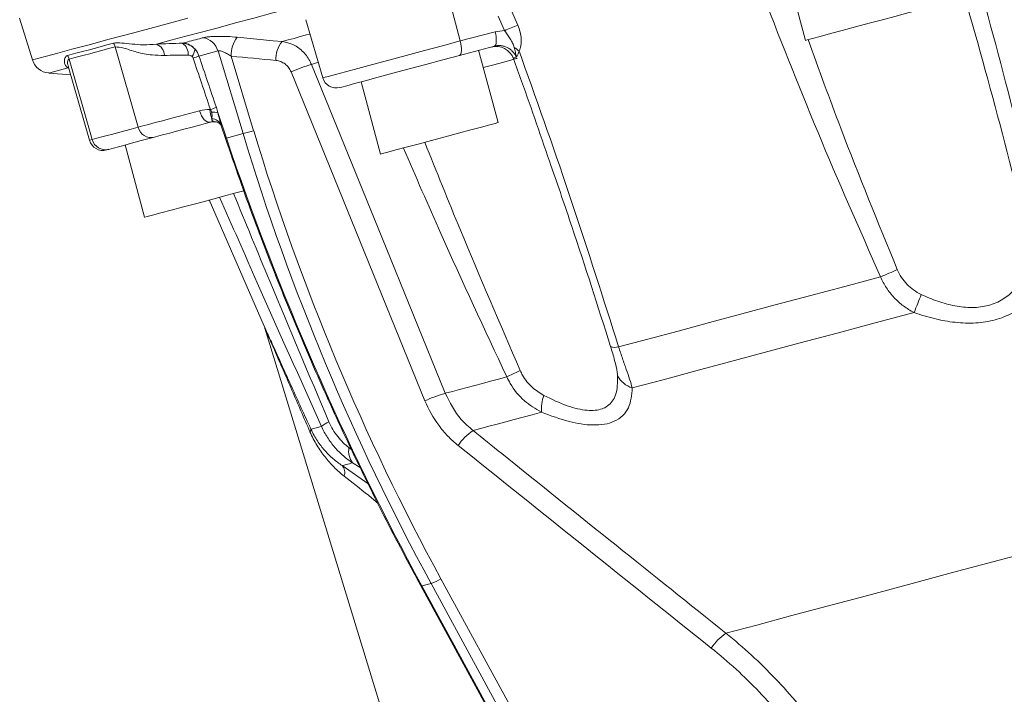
# Model space of a CAD drawing. Header units: millimetres. Extents: x -27 to 453, y -273 to 657.
# Tile 2 of 18: x 120 to 225, y -59 to 13. Entities that reach past the tile are written whole.
import ezdxf

# ---------------------------------------------------------------- set-up
doc = ezdxf.new("R2010")
doc.units = ezdxf.units.MM

msp = doc.modelspace()

# ---------------------------------------------------------------- linework, layer by layer
at = {"color": 7, "linetype": 'Continuous', "lineweight": 15}
for p, q in [((201.97, 18.43), (204.04, 10.7)), ((166.04, 14.98), (167.18, 10.64)), ((172.67, 13.87), (173.34, 12.32)), ((120.15, 13.07), (121.51, 8.62)), ((150.72, 12.91), (152.5, 6.7)), ((171.9, 11.74), (171.24, 13.28)), ((167.18, 10.64), (170.91, 11.63)), ((170.91, 11.63), (171.9, 11.74)), ((130.34, 10.01), (132.8, 1.42)), ((137.54, 10.4), (137.67, 10.44)), ((141.33, 9.58), (139.29, 9.03)), ((144, 0.74), (141.33, 9.58)), ((170.83, 10.09), (167.1, 9.09)), ((171.22, 1.91), (169.15, 9.64)), ((125.42, 8.69), (127.88, 0.11)), ((142.73, 9.01), (145.13, 1.05)), ((125.39, 7.77), (125.33, 7.77)), ((125.44, 7.75), (125.33, 7.77)), ((125.34, 7.93), (127.6, 0.03)), ((123.25, 7.21), (125.6, 7.01)), ((163.42, -27.81), (149.13, 7.34)), ((156.6, 6.27), (158.67, -1.45)), ((140.47, 3.31), (140.51, 3.31)), ((141.3, 2.98), (142.22, 0.26)), ((141.65, 1.65), (141.67, 1.57)), ((141.67, 1.57), (142.13, 0.23)), ((144, 0.74), (142.22, 0.26)), ((131.42, -0.47), (133.49, -8.2)), ((140.39, -6.35), (146.25, -19.82)), ((133.51, -8.2), (133.49, -8.2)), ((146.32, -20.03), (160.75, -67.23)), ((165.12, -46.82), (261.2, -223.26)), ((162.99, -47.59), (259.07, -224.03)), ((164.07, -47.32), (163.09, -47.58)), ((163.09, -47.58), (259.18, -224.02)), ((260.15, -223.76), (164.07, -47.32))]:
    msp.add_line(p, q, dxfattribs=at)
at = {"color": 8, "linetype": 'Continuous', "lineweight": 15}
for p, q in [((155.31, -32.81), (155.61, -33.03)), ((156.5, -34.92), (155.69, -34.44)), ((154.58, -34.73), (157.33, -36.66))]:
    msp.add_line(p, q, dxfattribs=at)
at = {"color": 7, "linetype": 'Continuous', "lineweight": 15, "flags": 128}
for points in [[(134.77, 10.3), (136.29, 10.71), (137.89, 11.14), (139.58, 11.59), (141.35, 12.06), (143.21, 12.56), (145.16, 13.08), (147.18, 13.63), (149.29, 14.19)], [(216.59, 14.07), (216.57, 14.06), (216.27, 13.98), (215.65, 13.81), (214.74, 13.57), (213.59, 13.26), (212.27, 12.91), (210.84, 12.53), (209.38, 12.14), (207.98, 11.76), (206.7, 11.42)], [(170.91, 11.63), (170.97, 11.35), (171.02, 11.08), (171.04, 10.82), (171.04, 10.59), (171.02, 10.39), (170.97, 10.24), (170.91, 10.14), (170.83, 10.09)], [(143.38, 11.04), (147.21, 10.67), (148.17, 10.58)], [(167.18, 10.64), (167.25, 10.35), (167.29, 10.08), (167.31, 9.82), (167.32, 9.59), (167.29, 9.4), (167.25, 9.24), (167.18, 9.14), (167.1, 9.09)], [(206.7, 11.42), (205.61, 11.12), (204.78, 10.9), (204.24, 10.76), (204.04, 10.7), (204.04, 10.7)], [(125.25, 9.08), (125.75, 9.22), (126.29, 9.36), (126.86, 9.51), (127.45, 9.67), (128.09, 9.84), (128.75, 10.02), (129.45, 10.21), (130.17, 10.4)], [(130.34, 10.01), (129.62, 9.82), (128.92, 9.63), (128.26, 9.45), (127.63, 9.28), (127.03, 9.12), (126.46, 8.97), (125.93, 8.83), (125.42, 8.69)], [(167.1, 9.09), (165.33, 8.61), (163.52, 8.13), (161.72, 7.65), (160, 7.19), (158.43, 6.76), (157.05, 6.39), (155.91, 6.09), (155.07, 5.86), (154.53, 5.72), (154.34, 5.67), (154.33, 5.67)], [(151.29, 8.14), (152.79, 4.44), (158.8, -10.33), (165.59, -27.01)], [(132.8, 1.42), (133.3, 1.56), (133.9, 1.72), (134.6, 1.91), (135.4, 2.12), (136.27, 2.35), (137.23, 2.61), (138.27, 2.89), (139.36, 3.18)], [(139.36, 3.18), (139.45, 2.91), (139.57, 2.65), (139.71, 2.42), (139.86, 2.23), (140.02, 2.09), (140.18, 1.99), (140.34, 1.95), (140.49, 1.96)], [(127.88, 0.11), (128.38, 0.24), (128.92, 0.38), (129.48, 0.53), (130.08, 0.69), (130.71, 0.86), (131.38, 1.04), (132.07, 1.23), (132.8, 1.42)], [(140.49, 1.96), (139.5, 1.69), (138.56, 1.44), (137.69, 1.21), (136.9, 0.99), (136.18, 0.8), (135.54, 0.63), (135, 0.49), (134.54, 0.36)], [(140.86, 2.06), (140.73, 2.02), (140.61, 1.99), (140.49, 1.96)], [(171.22, 1.91), (171.21, 1.91), (170.93, 1.83), (170.33, 1.67), (169.45, 1.43), (168.31, 1.13), (167, 0.78), (165.58, 0.4), (164.12, 0.01), (162.71, -0.37), (161.41, -0.72), (160.31, -1.01), (159.46, -1.24)], [(134.54, 0.36), (133.82, 0.17), (133.13, -0.01), (132.48, -0.19), (131.85, -0.36), (131.26, -0.52), (130.7, -0.67), (130.17, -0.81), (129.68, -0.94)], [(129.68, -0.94), (129.46, -1), (129.43, -1)], [(159.46, -1.24), (158.9, -1.39), (158.67, -1.45), (158.67, -1.45)], [(144.09, -5.36), (143.23, -5.59), (141.93, -5.94), (140.51, -6.32), (139.05, -6.71), (137.63, -7.09), (136.33, -7.44), (135.21, -7.74), (134.34, -7.97), (133.76, -8.13), (133.51, -8.2)], [(184.1, -22.05), (187.22, -21.22), (190.46, -20.35), (193.81, -19.45), (197.26, -18.52), (200.82, -17.57), (204.48, -16.59), (208.23, -15.59), (212.06, -14.56)], [(185.55, -26.44), (188.87, -25.55), (192.33, -24.62), (195.92, -23.66), (199.63, -22.66), (203.47, -21.63), (207.42, -20.57), (211.48, -19.49), (215.64, -18.37)], [(173.59, -24.57), (173.38, -24.67), (173.17, -24.77), (172.97, -24.86), (172.78, -24.95), (172.61, -25.04), (172.44, -25.12), (172.29, -25.19), (172.16, -25.25)], [(165.59, -27.01), (166.35, -26.81), (167.12, -26.6), (167.92, -26.39), (168.73, -26.17), (169.56, -25.95), (170.41, -25.72), (171.28, -25.49), (172.16, -25.25)], [(168.56, -30.99), (169.39, -30.76), (170.25, -30.53), (171.13, -30.3), (172.04, -30.06), (172.96, -29.81), (173.9, -29.56), (174.87, -29.3), (175.85, -29.03)], [(151.25, -30.85), (151.33, -30.83), (151.43, -30.8), (151.55, -30.77), (151.68, -30.74), (151.83, -30.7), (152, -30.65), (152.18, -30.6), (152.38, -30.55)], [(154.58, -34.73), (154.68, -34.71), (154.79, -34.68), (154.91, -34.64), (155.05, -34.61), (155.19, -34.57), (155.35, -34.53), (155.52, -34.48), (155.69, -34.44)], [(195.56, -52.65), (198.84, -51.77), (202.44, -50.8), (206.35, -49.76), (210.55, -48.63), (215.03, -47.43), (219.76, -46.16), (224.74, -44.83), (229.94, -43.44), (235.33, -41.99), (240.91, -40.5), (246.65, -38.96), (252.52, -37.38)]]:
    msp.add_lwpolyline(points, dxfattribs=at)
at = {"color": 8, "linetype": 'Continuous', "lineweight": 15, "flags": 128}
for points in [[(121.51, 8.62), (121.68, 8.67), (122.19, 8.8), (123.03, 9.03), (124.21, 9.34), (125.72, 9.75), (127.56, 10.24), (129.72, 10.82), (132.2, 11.48), (134.99, 12.23), (138.09, 13.06)], [(148.17, 10.58), (148.8, 10.75), (149.45, 10.92), (150.1, 11.1), (150.77, 11.28), (151.16, 11.38)], [(152.5, 6.7), (152.63, 6.74), (153.08, 6.86), (153.86, 7.07), (154.93, 7.35), (156.27, 7.71), (157.83, 8.13), (159.57, 8.6), (161.43, 9.09), (163.36, 9.61), (165.3, 10.13), (167.18, 10.64)], [(173.28, 8.78), (173.17, 8.75), (172.69, 8.62), (171.83, 8.39), (170.63, 8.07), (169.64, 7.81)], [(123.25, 7.21), (123.38, 7.25), (123.77, 7.35), (124.42, 7.53), (125.33, 7.77)], [(151.29, 8.14), (151.85, 8.29), (152.04, 8.34)], [(127.6, 0.03), (127.63, 0.04), (127.88, 0.11)], [(163.09, -47.58), (163.03, -47.6), (163, -47.59), (162.99, -47.59)]]:
    msp.add_lwpolyline(points, dxfattribs=at)
at = {"color": 7, "linetype": 'Continuous', "lineweight": 15}
for centre, radius, start, end in [((179.77, -5.43), 18.88, 109.9133, 114.609), ((139.41, 9.02), 1.99, 16.4297, 81.1799), ((145.81, 9.14), 3.09, 141.9351, 182.2943), ((150.61, 8.68), 3.1, 142.0527, 182.2728), ((128.82, 9.58), 1.59, 15.9242, 31.2408), ((134.24, 9.04), 1.36, 2.0424, 67.1324), ((136.72, 9.21), 1.44, 356.6148, 55.2345), ((137.41, 8.58), 1.87, 38.5019, 82.15), ((136.89, 10.14), 2.03, 325.3011, 348.7688), ((170.99, 8.06), 2, 19.4558, 104.989), ((171.9, 8.04), 2.18, 44.088, 61.3445), ((123.43, 9.21), 2, 197, 265), ((123.95, 8.27), 1.54, 15.9698, 31.8263), ((127.72, 40.62), 33.64, 289.0129, 290.1313), ((155.8, -7.51), 16.28, 106.0741, 114.1811), ((153.95, 7.12), 1.5, 196, 285), ((142.86, 3.29), 2.39, 179.7172, 203.5649), ((127.53, 41.23), 40.08, 288.8949, 289.8734), ((140.82, 0.93), 2.1, 76.7615, 94.9794), ((140.58, 1.17), 1.17, 24.1528, 85.6396), ((134.21, 1.78), 1.46, 194.2355, 283.2105), ((129.05, 0.44), 1.5, 196, 285), ((129.31, 0.5), 1.48, 195.264, 284.2811), ((141.52, 11.98), 11.51, 282.4324, 288.2871), ((198.64, 18.82), 35.98, 291.9066, 295.0083), ((172.82, -0.49), 46.41, 337.3383, 339.8984), ((144.4, -20.59), 2, 16.3481, 24.4398), ((183.76, -20.8), 1.3, 246.2633, 285.1488), ((186.37, -23.86), 2.7, 207.8754, 252.2862), ((170.07, -42.6), 16.22, 106.0434, 114.1945), ((180.52, -28.77), 4.67, 160.8282, 183.1973), ((154.65, -33.2), 3.49, 115.177, 130.5552), ((150.9, -30.87), 0.349, 314.8249, 2.245), ((171.83, -35.85), 5.86, 123.9584, 146.12), ((157.24, -33.21), 1.97, 168.353, 218.4819), ((153.66, -35.5), 1.2, 342.594, 40.1138), ((162.18, -42.03), 5.62, 289.608, 301.5261), ((198.97, -57.58), 6, 124.6345, 146.0792)]:
    msp.add_arc(centre, radius, start, end, dxfattribs=at)
at = {"color": 8, "linetype": 'Continuous', "lineweight": 15}
msp.add_arc((142.41, -0.38), 0.667, 106.9627, 115.4636, dxfattribs=at)
at = {"color": 7, "linetype": 'Continuous', "lineweight": 15}
for centre, major_axis, ratio, start_param, end_param in [((188.88, -161.33), (-84.39, 264.36), 0.021398, 5.378902, 5.405812), ((338.08, 66.29), (-79.65, 237.13), 0.826277, 1.571689, 1.781129), ((375.87, 76.42), (18.24, 250.19), 0.967899, 1.94773, 2.157169), ((376.15, 76.44), (19.12, 249.13), 0.968085, 1.951515, 2.160955)]:
    msp.add_ellipse(centre, major_axis=major_axis, ratio=ratio, start_param=start_param, end_param=end_param, dxfattribs=at)
for points, knots in [([(220.99, 22.29), (222.54, 16.95), (224.02, 11.6), (226.81, 0.86), (228.12, -4.53), (229.31, -9.94)], [0, 0, 0, 0, 0.5, 0.5, 1, 1, 1, 1]), ([(227.78, -10.05), (226.53, -4.82), (225.18, 0.38), (222.36, 10.77), (220.89, 15.96), (219.36, 21.13)], [0, 0, 0, 0, 0.5, 0.5, 1, 1, 1, 1]), ([(212.06, -14.56), (209.8, -9.44), (205.27, 0.82), (201.2, 11.23), (199.16, 16.44)], [0, 0, 0, 0, 0.499684, 1, 1, 1, 1]), ([(172.95, 9.95), (172.93, 10.03), (172.9, 10.11), (172.84, 10.26), (172.81, 10.33), (172.7, 10.56), (172.62, 10.71), (172.35, 11.15), (172.15, 11.45), (171.9, 11.74)], [0, 0, 0, 0, 0.125, 0.125, 0.25, 0.25, 0.5, 0.5, 1, 1, 1, 1]), ([(173.34, 12.32), (173.44, 12.08), (173.52, 11.84), (173.64, 11.34), (173.68, 11.09), (173.71, 10.61), (173.7, 10.38), (173.64, 10.04), (173.62, 9.94), (173.56, 9.74), (173.52, 9.64), (173.47, 9.56)], [0, 0, 0, 0, 0.25, 0.25, 0.5, 0.5, 0.75, 0.75, 0.875, 0.875, 1, 1, 1, 1]), ([(137.67, 10.44), (138.23, 10.58), (138.91, 10.76), (139.6, 10.95), (139.72, 10.99)], [0, 0, 0, 0, 0.817205, 1, 1, 1, 1]), ([(139.72, 10.99), (139.8, 11.01), (139.89, 11.03), (140.1, 11.06), (140.22, 11.08), (140.48, 11.1), (140.63, 11.11), (140.93, 11.13), (141.09, 11.13), (141.43, 11.13), (141.6, 11.13), (141.95, 11.13), (142.13, 11.12), (142.67, 11.1), (143.03, 11.07), (143.38, 11.04)], [0, 0, 0, 0, 0.125, 0.125, 0.25, 0.25, 0.375, 0.375, 0.5, 0.5, 0.625, 0.625, 0.75, 0.75, 1, 1, 1, 1]), ([(148.17, 10.58), (148.59, 10.49), (149.42, 10.31), (150.48, 9.5), (151.05, 8.7), (151.25, 8.21), (151.29, 8.14)], [0, 0, 0, 0, 0.313845, 0.629743, 0.941505, 1, 1, 1, 1]), ([(130.17, 10.4), (130.43, 10.47), (130.73, 10.45), (131.39, 10.39), (131.76, 10.34), (132.53, 10.27), (132.95, 10.24), (133.83, 10.23), (134.29, 10.25), (134.77, 10.3)], [0, 0, 0, 0, 0.25, 0.25, 0.5, 0.5, 0.75, 0.75, 1, 1, 1, 1]), ([(135.61, 9.09), (135.16, 9.1), (134.1, 9.12), (132.63, 9.41), (131.25, 9.93), (130.63, 9.99), (130.34, 10.01)], [0, 0, 0, 0, 0.200175, 0.474426, 0.754145, 1, 1, 1, 1]), ([(137.54, 10.4), (137.8, 10.38), (138.04, 10.32), (138.51, 10.09), (138.71, 9.94), (138.88, 9.75)], [0, 0, 0, 0, 0.5, 0.5, 1, 1, 1, 1]), ([(142.73, 9.01), (142.67, 9.05), (142.48, 9.18), (142.16, 9.36), (141.83, 9.52), (141.62, 9.58), (141.48, 9.6), (141.39, 9.6), (141.34, 9.59), (141.33, 9.58)], [0, 0, 0, 0, 0.126439, 0.396229, 0.622757, 0.763632, 0.818613, 0.941584, 1, 1, 1, 1]), ([(173.17, 8.92), (173.13, 9.03), (173.07, 9.14), (172.94, 9.34), (172.86, 9.43), (172.69, 9.61), (172.6, 9.69), (172.41, 9.83), (172.3, 9.89), (172.09, 9.99), (171.98, 10.04), (171.75, 10.1), (171.64, 10.13), (171.29, 10.16), (171.05, 10.15), (170.83, 10.09)], [0, 0, 0, 0, 0.125, 0.125, 0.25, 0.25, 0.375, 0.375, 0.5, 0.5, 0.625, 0.625, 0.75, 0.75, 1, 1, 1, 1]), ([(172.95, 9.95), (172.99, 9.79), (173.03, 9.62), (173.11, 9.28), (173.15, 9.1), (173.17, 8.92)], [0, 0, 0, 0, 0.5, 0.5, 1, 1, 1, 1]), ([(173.47, 9.56), (173.42, 9.43), (173.35, 9.24), (173.26, 9.07), (173.22, 8.99), (173.19, 8.95), (173.18, 8.93), (173.18, 8.93), (173.18, 8.92), (173.18, 8.92), (173.17, 8.92)], [0, 0, 0, 0, 0.497529, 0.754617, 0.867892, 0.943759, 0.976697, 0.987141, 0.990496, 1, 1, 1, 1]), ([(173.47, 9.56), (173.56, 9.29), (175.5, 3.92), (179.19, -6.6), (182.46, -16.9), (184.1, -22.05)], [0, 0, 0, 0, 0.025036, 0.512275, 1, 1, 1, 1]), ([(125.33, 7.77), (125.21, 7.82), (125.11, 7.9), (124.98, 8.11), (124.94, 8.24), (124.92, 8.51), (124.93, 8.66), (125.01, 8.86), (125.04, 8.92), (125.13, 9.02), (125.18, 9.06), (125.25, 9.08)], [0, 0, 0, 0, 0.25, 0.25, 0.5, 0.5, 0.75, 0.75, 0.875, 0.875, 1, 1, 1, 1]), ([(138.56, 8.99), (138.5, 9.04), (138.43, 9.07), (138.3, 9.12), (138.23, 9.13), (138.16, 9.13)], [0, 0, 0, 0, 0.5, 0.5, 1, 1, 1, 1]), ([(138.68, 8.81), (138.66, 8.85), (138.63, 8.92), (138.58, 8.97), (138.56, 8.99)], [0, 0, 0, 0, 0.5424748, 1, 1, 1, 1]), ([(140.51, 3.31), (140.19, 4.25), (139.58, 6.09), (138.97, 7.93), (138.68, 8.81)], [0, 0, 0, 0, 0.516702, 1, 1, 1, 1]), ([(149.13, 7.34), (149.06, 7.51), (148.97, 7.67), (148.75, 7.95), (148.62, 8.08), (148.34, 8.28), (148.19, 8.37), (147.86, 8.5), (147.69, 8.54), (147.52, 8.55)], [0, 0, 0, 0, 0.25, 0.25, 0.5, 0.5, 0.75, 0.75, 1, 1, 1, 1]), ([(172.86, 8.73), (173.16, 7.93), (174.56, 4.1), (175.87, 0.26), (176.9, -2.79)], [0, 0, 0, 0, 0.207628, 1, 1, 1, 1]), ([(140.67, 2.34), (140.67, 2.42), (140.68, 2.52), (140.69, 2.69), (140.69, 2.75), (140.67, 2.89), (140.66, 2.96), (140.64, 3.02)], [0, 0, 0, 0, 0.5, 0.5, 0.75, 0.75, 1, 1, 1, 1]), ([(141.01, 2.01), (140.94, 2.02), (140.88, 2.03), (140.78, 2.06), (140.75, 2.08), (140.67, 2.17), (140.67, 2.25), (140.67, 2.34)], [0, 0, 0, 0, 0.25, 0.25, 0.5, 0.5, 1, 1, 1, 1]), ([(141.3, 2.98), (141.37, 2.75), (141.42, 2.52), (141.53, 2.07), (141.58, 1.86), (141.65, 1.65)], [0, 0, 0, 0, 0.5, 0.5, 1, 1, 1, 1]), ([(140.43, 1.94), (140.48, 1.96), (140.64, 2), (140.89, 2), (141.06, 1.99)], [0, 0, 0, 0, 0.347075, 1, 1, 1, 1]), ([(141.1, 2), (141.1, 2), (141.09, 2), (141.18, 1.99), (141.36, 1.93), (141.6, 1.73), (141.67, 1.58), (141.67, 1.58), (141.67, 1.58)], [0, 0, 0, 0, 0.0444669, 0.1681284, 0.3553934, 0.7074711, 0.9270793, 1, 1, 1, 1]), ([(142.13, 0.23), (142.63, -1.24), (144.08, -5.49), (146.67, -12.46), (149.97, -20.64), (153.51, -28.71), (157.28, -36.66), (160.48, -42.94), (162.43, -46.55), (162.99, -47.59)], [0, 0, 0, 0, 0.088872, 0.257536, 0.426163, 0.594755, 0.763323, 0.931876, 1, 1, 1, 1]), ([(183.23, -21.99), (181.88, -17.71), (179.84, -11.29), (177.65, -4.89), (176.91, -2.75)], [0, 0, 0, 0, 0.665068, 1, 1, 1, 1]), ([(216.4, -16.44), (216.98, -16.71), (217.56, -16.96), (218.76, -17.38), (219.38, -17.55), (220.3, -17.72), (220.61, -17.77), (221.22, -17.83), (221.53, -17.84), (222.45, -17.84), (223.03, -17.76), (223.86, -17.54), (224.13, -17.45), (224.64, -17.23), (224.88, -17.1), (225.33, -16.83), (225.55, -16.67), (225.94, -16.34), (226.13, -16.16), (226.48, -15.78), (226.64, -15.58), (226.93, -15.18), (227.06, -14.96), (227.42, -14.32), (227.62, -13.86), (227.78, -13.39)], [0, 0, 0, 0, 0.125, 0.125, 0.25, 0.25, 0.3125, 0.3125, 0.375, 0.375, 0.5, 0.5, 0.5625, 0.5625, 0.625, 0.625, 0.6875, 0.6875, 0.75, 0.75, 0.8125, 0.8125, 0.875, 0.875, 1, 1, 1, 1]), ([(215.64, -18.37), (215.24, -18.17), (214.87, -17.94), (214.16, -17.41), (213.82, -17.11), (213.21, -16.47), (212.94, -16.12), (212.45, -15.38), (212.24, -14.98), (212.06, -14.56)], [0, 0, 0, 0, 0.25, 0.25, 0.5, 0.5, 0.75, 0.75, 1, 1, 1, 1]), ([(213.85, -13.78), (213.97, -14.08), (214.12, -14.36), (214.46, -14.88), (214.66, -15.12), (215.09, -15.58), (215.33, -15.78), (215.84, -16.15), (216.11, -16.3), (216.4, -16.44)], [0, 0, 0, 0, 0.25, 0.25, 0.5, 0.5, 0.75, 0.75, 1, 1, 1, 1]), ([(229.65, -14.62), (229.41, -15.13), (229.13, -15.62), (228.62, -16.32), (228.44, -16.54), (228.05, -16.98), (227.84, -17.19), (227.17, -17.78), (226.67, -18.14), (225.84, -18.58), (225.55, -18.72), (224.93, -18.96), (224.61, -19.07), (223.63, -19.33), (222.95, -19.44), (221.87, -19.51), (221.5, -19.51), (220.77, -19.49), (220.4, -19.46), (219.29, -19.35), (218.54, -19.21), (217.08, -18.85), (216.36, -18.63), (215.64, -18.37)], [0, 0, 0, 0, 0.125, 0.125, 0.1875, 0.1875, 0.25, 0.25, 0.375, 0.375, 0.4375, 0.4375, 0.5, 0.5, 0.625, 0.625, 0.6875, 0.6875, 0.75, 0.75, 0.875, 0.875, 1, 1, 1, 1]), ([(146.25, -19.82), (146.24, -19.81), (146.24, -19.8), (146.25, -19.83), (146.33, -19.99), (146.67, -20.74), (147.33, -22.2), (148.22, -24.17), (149.54, -27.08), (150.56, -29.34), (151.25, -30.85)], [0, 0, 0, 0, 0.011768, 0.015837, 0.066903, 0.144996, 0.297595, 0.470758, 0.644308, 1, 1, 1, 1]), ([(183.98, -25.13), (183.97, -25), (183.92, -24.52), (183.69, -23.5), (183.39, -22.5), (183.23, -21.99)], [0, 0, 0, 0, 0.150736, 0.56365, 1, 1, 1, 1]), ([(184.1, -22.05), (184.24, -22.48), (184.38, -22.89), (184.58, -23.49), (184.65, -23.69), (184.79, -24.08), (184.85, -24.27), (185.05, -24.82), (185.17, -25.17), (185.38, -25.84), (185.47, -26.15), (185.55, -26.44)], [0, 0, 0, 0, 0.25, 0.25, 0.375, 0.375, 0.5, 0.5, 0.75, 0.75, 1, 1, 1, 1]), ([(173.59, -24.57), (173.67, -24.74), (173.99, -25.41), (174.79, -26.42), (175.68, -26.97), (176.11, -27.24)], [0, 0, 0, 0, 0.149596, 0.587798, 1, 1, 1, 1]), ([(176.11, -27.24), (176.95, -27.64), (178.54, -28.41), (180.74, -28.93), (182.01, -28.81), (182.99, -28.39), (183.48, -27.87), (183.99, -26.74), (183.98, -25.85), (183.98, -25.13)], [0, 0, 0, 0, 0.1943722, 0.3677948, 0.5250672, 0.557723, 0.7276527, 0.7760928, 1, 1, 1, 1]), ([(175.85, -29.03), (175.22, -28.66), (173.92, -27.87), (172.75, -26.44), (172.28, -25.49), (172.16, -25.25)], [0, 0, 0, 0, 0.410302, 0.850171, 1, 1, 1, 1]), ([(165.59, -27.01), (166.09, -28), (166.86, -29.51), (168.12, -30.61), (168.56, -30.99)], [0, 0, 0, 0, 0.651557, 1, 1, 1, 1]), ([(185.55, -26.44), (185.49, -27.18), (185.4, -28.31), (184.58, -29.42), (183.45, -30.21), (181.52, -30.52), (178.77, -30.11), (176.85, -29.4), (175.85, -29.03)], [0, 0, 0, 0, 0.2182467, 0.3295318, 0.4406556, 0.6363678, 0.8110928, 1, 1, 1, 1]), ([(166.97, -32.58), (166.58, -32.27), (166.21, -31.93), (165.51, -31.21), (165.19, -30.82), (164.3, -29.62), (163.81, -28.75), (163.42, -27.81)], [0, 0, 0, 0, 0.25, 0.25, 0.5, 0.5, 1, 1, 1, 1]), ([(153.16, -30.04), (153.29, -30.34), (153.43, -30.62), (153.74, -31.15), (153.92, -31.4), (154.29, -31.87), (154.48, -32.09), (154.89, -32.48), (155.1, -32.65), (155.31, -32.81)], [0, 0, 0, 0, 0.25, 0.25, 0.5, 0.5, 0.75, 0.75, 1, 1, 1, 1]), ([(154.8, -35.86), (154.42, -35.56), (154.06, -35.24), (153.38, -34.56), (153.06, -34.2), (152.44, -33.42), (152.15, -33), (151.62, -32.11), (151.37, -31.64), (151.14, -31.12)], [0, 0, 0, 0, 0.25, 0.25, 0.5, 0.5, 0.75, 0.75, 1, 1, 1, 1]), ([(151.25, -30.85), (151.46, -31.32), (151.69, -31.73), (152.19, -32.47), (152.46, -32.81), (153.01, -33.44), (153.31, -33.73), (153.92, -34.26), (154.24, -34.51), (154.58, -34.73)], [0, 0, 0, 0, 0.25, 0.25, 0.5, 0.5, 0.75, 0.75, 1, 1, 1, 1]), ([(155.69, -34.44), (155.36, -34.22), (155.03, -33.97), (154.4, -33.42), (154.09, -33.12), (153.52, -32.46), (153.26, -32.11), (152.78, -31.36), (152.56, -30.97), (152.38, -30.55)], [0, 0, 0, 0, 0.25, 0.25, 0.5, 0.5, 0.75, 0.75, 1, 1, 1, 1]), ([(168.56, -30.99), (169.58, -31.81), (174.66, -35.89), (183.66, -43.12), (191.65, -49.51), (195.56, -52.65)], [0, 0, 0, 0, 0.1131, 0.565498, 1, 1, 1, 1]), ([(195.56, -52.65), (197.44, -54.15), (199.2, -55.77), (202.49, -59.23), (204.02, -61.07), (206.14, -64), (206.82, -65), (208.12, -67.07), (208.73, -68.12), (210.47, -71.35), (211.48, -73.58), (212.34, -75.87)], [0, 0, 0, 0, 0.25, 0.25, 0.5, 0.5, 0.625, 0.625, 0.75, 0.75, 1, 1, 1, 1]), ([(210.2, -76.61), (209.37, -74.39), (208.4, -72.25), (206.73, -69.15), (206.14, -68.14), (204.89, -66.14), (204.23, -65.17), (202.18, -62.35), (200.69, -60.58), (197.51, -57.24), (195.81, -55.68), (193.99, -54.23)], [0, 0, 0, 0, 0.25, 0.25, 0.375, 0.375, 0.5, 0.5, 0.75, 0.75, 1, 1, 1, 1])]:
    msp.add_open_spline(points, degree=3, knots=knots, dxfattribs=at)
at = {"color": 8, "linetype": 'Continuous', "lineweight": 15}
for points, knots in [([(204.32, 10.78), (205.47, 7.62), (208.47, -0.63), (211.8, -8.77), (213.85, -13.78)], [0, 0, 0, 0, 0.383351, 1, 1, 1, 1]), ([(125.42, 8.69), (125.39, 8.68), (125.25, 8.6), (125.23, 8.24), (125.34, 7.98), (125.36, 7.93)], [0, 0, 0, 0, 0.1909997, 0.8508061, 1, 1, 1, 1]), ([(173.17, 8.92), (173.16, 8.91), (173, 8.85), (172.84, 8.78), (172.9, 8.75), (172.91, 8.74)], [0, 0, 0, 0, 0.068342, 0.763747, 1, 1, 1, 1]), ([(172.16, -25.25), (169.78, -20.16), (165.99, -12.05), (162.44, -3.85), (161.12, -0.8)], [0, 0, 0, 0, 0.627915, 1, 1, 1, 1]), ([(163.4, -0.19), (164.66, -3.32), (167.94, -11.49), (171.44, -19.58), (173.59, -24.57)], [0, 0, 0, 0, 0.383352, 1, 1, 1, 1]), ([(152.38, -30.55), (150.08, -25.44), (146.43, -17.29), (142.83, -9.1), (141.49, -6.06)], [0, 0, 0, 0, 0.627914, 1, 1, 1, 1]), ([(142.98, -5.66), (144.27, -8.78), (147.62, -16.93), (151.05, -25.04), (153.16, -30.04)], [0, 0, 0, 0, 0.383351, 1, 1, 1, 1]), ([(151.14, -31.12), (150.5, -29.63), (149.53, -27.39), (148.26, -24.47), (147.39, -22.47), (146.73, -20.97), (146.41, -20.23), (146.31, -20), (146.32, -20.03), (146.33, -20.03)], [0, 0, 0, 0, 0.353899, 0.53344, 0.712601, 0.863311, 0.937985, 0.985467, 1, 1, 1, 1]), ([(158.39, -38.73), (158.05, -38.45), (156.79, -37.43), (155.64, -36.53), (154.8, -35.86)], [0, 0, 0, 0, 0.270576, 1, 1, 1, 1])]:
    msp.add_open_spline(points, degree=3, knots=knots, dxfattribs=at)
at = {"color": 7, "linetype": 'Continuous', "lineweight": 15}
for points in [[(134.77, 10.3), (135.64, 10.35), (136.56, 10.38), (137.54, 10.4)], [(138.88, 9.75), (139.07, 9.54), (139.21, 9.3), (139.29, 9.03)], [(138.16, 9.13), (137.25, 9.13), (136.4, 9.12), (135.61, 9.09)], [(147.52, 8.55), (145.92, 8.71), (144.32, 8.86), (142.73, 9.01)], [(139.36, 3.18), (139.72, 3.28), (140.09, 3.31), (140.47, 3.31)], [(140.64, 3.02), (140.61, 3.12), (140.56, 3.22), (140.51, 3.31)], [(141.16, 3.53), (141.22, 3.35), (141.27, 3.16), (141.3, 2.98)], [(193.99, -54.23), (184.97, -47.03), (175.97, -39.81), (166.97, -32.58)]]:
    msp.add_open_spline(points, degree=3, dxfattribs=at)

doc.saveas('drawing.dxf')
